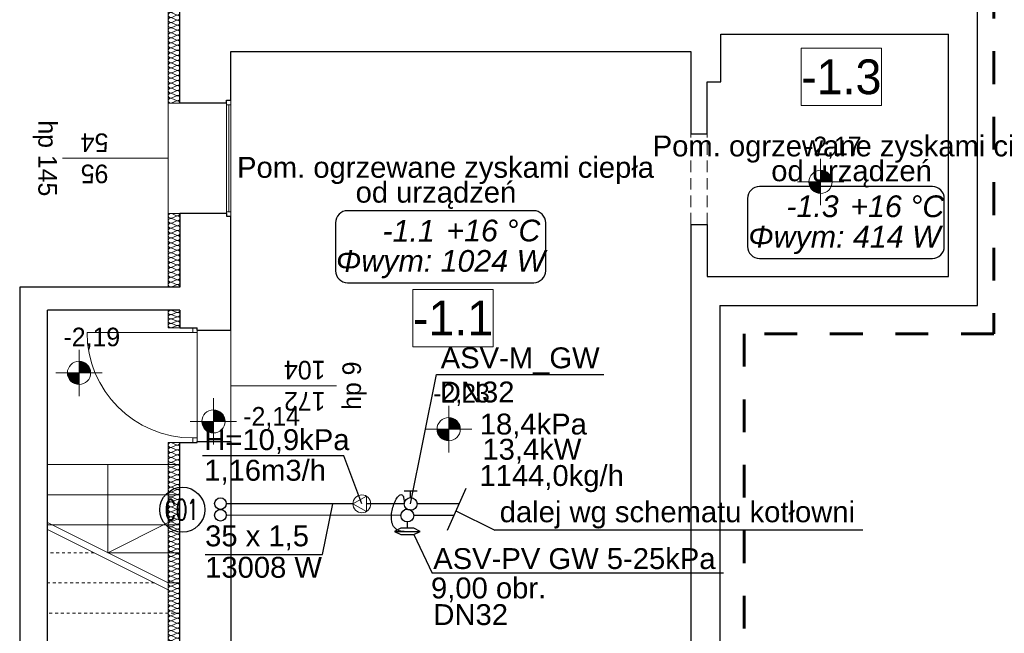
# Model space of a CAD drawing. Extents: x -497945 to -454853, y -17656 to 94650.
# Tile 5 of 62: x -489001 to -480521, y 314 to 5603. Entities that reach past the tile are written whole.
import ezdxf
from ezdxf.lldxf.tags import DXFTag

# ---------------------------------------------------------------- set-up
doc = ezdxf.new("R2010")
doc.units = 0
doc.header["$MEASUREMENT"] = 0
doc.set_wipeout_variables(frame=1)
for name, pattern in [('Dashed', [564.444447, 282.222223, -282.222223]), ('Hidden Line', [50, 25, -25]), ('Krawędzie ukryte', [150, 100, -50])]:
    doc.linetypes.add(name, pattern=pattern)
doc.layers.get('0').update_dxf_attribs({"color": 252})
for name, color, linetype in [('#opisy', 7, 'Continuous'), ('Inwent Izolacje', 252, 'Continuous'), ('INWENT RZĘDNE', 252, 'Continuous'), ('IS_Text_Armatury_Therm', 7, 'Continuous'), ('IS_Text_Konstrukcji', 7, 'Continuous')]:
    doc.layers.add(name, color=color, linetype=linetype)
for name, color, linetype, lineweight in [('Inwent Izolacje_Nr_Pióra__2', 252, 'Continuous', 13), ('INWENT OPISY_Nr_Pióra__21', 252, 'Continuous', 9), ('INWENT RZĘDNE_Nr_Pióra__21', 252, 'Continuous', 9), ('INWENT. DRZWI_Nr_Pióra__5', 252, 'Continuous', 13), ('INWENT. OKNA_Nr_Pióra__21', 252, 'Continuous', 9), ('INWENT. OKNA_Nr_Pióra__5', 252, 'Continuous', 13), ('INWENT.ŚCIANY_Nr_Pióra__1', 252, 'Continuous', 25), ('INWENT.ŚCIANY_Nr_Pióra__20', 252, 'Continuous', 60), ('INWENT.ŚCIANY_Nr_Pióra__21', 252, 'Continuous', 9), ('INWENT.ŚCIANY_Nr_Pióra__3', 252, 'Continuous', 13), ('Istniejące schody_Nr_Pióra__21', 252, 'Continuous', 9), ('Istniejące stropy_Nr_Pióra__5', 252, 'Continuous', 13), ('Urządzenia - Armatura', 7, 'Continuous', 9)]:
    doc.layers.add(name, color=color, linetype=linetype, lineweight=lineweight)
for name, color, linetype, true_color in [('IS_Armatura_Therm', 7, 'SOLID', 0x000000), ('IS_Grafika', 7, 'SOLID', 0x000000), ('IS_Opisy_działek_Therm', 7, 'SOLID', 0x000000), ('IS_Powrót', 5, 'DASH', 0x0000ff), ('IS_Zasilanie', 1, 'SOLID', 0xff0000)]:
    doc.layers.add(name, color=color, linetype=linetype, true_color=true_color)
doc.styles.add('GENERATED_STYLE_1', font='txt')
doc.styles.add('GENERATED_STYLE_3', font='txt')
doc.styles.add('GENERATED_STYLE_5', font='txt')
doc.styles.add('ROMANS', font='romans', dxfattribs={"width": 0.8})
doc.styles.get("Standard").update_dxf_attribs({"font": 'txt', "bigfont": 'BIGFONT.SHX'})
tags = doc.linetypes.add('DASH', pattern=[15, 10, -5]).pattern_tags.tags
tags[6:7] = [DXFTag(74, 4), DXFTag(75, 0), DXFTag(340, '0'), DXFTag(46, 0.0), DXFTag(50, 0.0), DXFTag(44, 0.0), DXFTag(45, 0.0)]
tags[4:5] = [DXFTag(74, 4), DXFTag(75, 0), DXFTag(340, '0'), DXFTag(46, 0.0), DXFTag(50, 0.0), DXFTag(44, 0.0), DXFTag(45, 0.0)]
tags = doc.linetypes.add('DASHDOT', pattern=[20, 10, -5, 0, -5]).pattern_tags.tags
tags[10:11] = [DXFTag(74, 4), DXFTag(75, 0), DXFTag(340, '0'), DXFTag(46, 0.0), DXFTag(50, 0.0), DXFTag(44, 0.0), DXFTag(45, 0.0)]
tags[8:9] = [DXFTag(74, 4), DXFTag(75, 0), DXFTag(340, '0'), DXFTag(46, 0.0), DXFTag(50, 0.0), DXFTag(44, 0.0), DXFTag(45, 0.0)]
tags[6:7] = [DXFTag(74, 4), DXFTag(75, 0), DXFTag(340, '0'), DXFTag(46, 0.0), DXFTag(50, 0.0), DXFTag(44, 0.0), DXFTag(45, 0.0)]
tags[4:5] = [DXFTag(74, 4), DXFTag(75, 0), DXFTag(340, '0'), DXFTag(46, 0.0), DXFTag(50, 0.0), DXFTag(44, 0.0), DXFTag(45, 0.0)]
tags = doc.linetypes.add('DASHDOTDOT', pattern=[25, 10, -5, 0, -5, 0, -5]).pattern_tags.tags
tags[14:15] = [DXFTag(74, 4), DXFTag(75, 0), DXFTag(340, '0'), DXFTag(46, 0.0), DXFTag(50, 0.0), DXFTag(44, 0.0), DXFTag(45, 0.0)]
tags[12:13] = [DXFTag(74, 4), DXFTag(75, 0), DXFTag(340, '0'), DXFTag(46, 0.0), DXFTag(50, 0.0), DXFTag(44, 0.0), DXFTag(45, 0.0)]
tags[10:11] = [DXFTag(74, 4), DXFTag(75, 0), DXFTag(340, '0'), DXFTag(46, 0.0), DXFTag(50, 0.0), DXFTag(44, 0.0), DXFTag(45, 0.0)]
tags[8:9] = [DXFTag(74, 4), DXFTag(75, 0), DXFTag(340, '0'), DXFTag(46, 0.0), DXFTag(50, 0.0), DXFTag(44, 0.0), DXFTag(45, 0.0)]
tags[6:7] = [DXFTag(74, 4), DXFTag(75, 0), DXFTag(340, '0'), DXFTag(46, 0.0), DXFTag(50, 0.0), DXFTag(44, 0.0), DXFTag(45, 0.0)]
tags[4:5] = [DXFTag(74, 4), DXFTag(75, 0), DXFTag(340, '0'), DXFTag(46, 0.0), DXFTag(50, 0.0), DXFTag(44, 0.0), DXFTag(45, 0.0)]
tags = doc.linetypes.add('SOLID', pattern=[10, 10, 0]).pattern_tags.tags
tags[6:7] = [DXFTag(74, 4), DXFTag(75, 0), DXFTag(340, '0'), DXFTag(46, 0.0), DXFTag(50, 0.0), DXFTag(44, 0.0), DXFTag(45, 0.0)]
tags[4:5] = [DXFTag(74, 4), DXFTag(75, 0), DXFTag(340, '0'), DXFTag(46, 0.0), DXFTag(50, 0.0), DXFTag(44, 0.0), DXFTag(45, 0.0)]

# ---------------------------------------------------------------- blocks, each defined once
blk = doc.blocks.new('Izolacja cieplna 14_226', base_point=(-522020.2, 32844.5))
at = {"layer": 'Inwent Izolacje_Nr_Pióra__2', "linetype": 'Continuous'}
for p, q in [((-522090.4, 32842.7), (-522050, 32825)), ((-522050, 32821.4), (-522090.4, 32803.7)), ((-522090.4, 32800.1), (-522050, 32782.3)), ((-522050, 32778.7), (-522090.4, 32761)), ((-522090.4, 32757.4), (-522050, 32739.7)), ((-522050, 32736.1), (-522090.4, 32718.3)), ((-522090.4, 32714.7), (-522050, 32697)), ((-522050, 32693.4), (-522090.4, 32675.7)), ((-522090.4, 32672.1), (-522050, 32654.3)), ((-522050, 32650.7), (-522090.4, 32633)), ((-522090.4, 32629.4), (-522050, 32611.7)), ((-522050, 32608.1), (-522090.4, 32590.3)), ((-522090.4, 32586.7), (-522050, 32569)), ((-522050, 32565.4), (-522090.4, 32547.7)), ((-522090.4, 32544.1), (-522050, 32526.3)), ((-522050, 32522.7), (-522090.4, 32505)), ((-522090.4, 32501.4), (-522050, 32483.7)), ((-522050, 32480.1), (-522090.4, 32462.3)), ((-522090.4, 32458.7), (-522050, 32441)), ((-522050, 32437.4), (-522090.4, 32419.7)), ((-522090.4, 32416.1), (-522050, 32398.3)), ((-522050, 32394.7), (-522090.4, 32377)), ((-522090.4, 32373.4), (-522050, 32355.7)), ((-522050, 32352.1), (-522090.4, 32334.3)), ((-522090.4, 32330.7), (-522050, 32313)), ((-522050, 32309.4), (-522090.4, 32291.7)), ((-522090.4, 32288.1), (-522050, 32270.3)), ((-522050, 32266.7), (-522090.4, 32249)), ((-522090.4, 32245.4), (-522050, 32227.7)), ((-522050, 32224.1), (-522090.4, 32206.3)), ((-522090.4, 32202.7), (-522050, 32185)), ((-522050, 32181.4), (-522090.4, 32163.7)), ((-522090.4, 32160.1), (-522050, 32142.3)), ((-522050, 32138.7), (-522090.4, 32121)), ((-522090.4, 32117.4), (-522050, 32099.7)), ((-522050, 32096.1), (-522090.4, 32078.3)), ((-522090.4, 32074.7), (-522050, 32057)), ((-522050, 32053.4), (-522090.4, 32035.7)), ((-522090.4, 32032.1), (-522050, 32014.3)), ((-522050, 32010.7), (-522090.4, 31993)), ((-522090.4, 31989.4), (-522050, 31971.7)), ((-522050, 31968.1), (-522090.4, 31950.3)), ((-522090.4, 31946.7), (-522050, 31929)), ((-522050, 31925.4), (-522090.4, 31907.7)), ((-522090.4, 31904.1), (-522050, 31886.3)), ((-522050, 31882.7), (-522090.4, 31865)), ((-522090.4, 31861.4), (-522050, 31843.7)), ((-522050, 31840.1), (-522090.4, 31822.3)), ((-522090.4, 31818.7), (-522050, 31801)), ((-522050, 31797.4), (-522090.4, 31779.7)), ((-522090.4, 31776.1), (-522050, 31758.3)), ((-522050, 31754.7), (-522090.4, 31737)), ((-522090.4, 31733.4), (-522050, 31715.7)), ((-522050, 31712.1), (-522090.4, 31694.3)), ((-522090.4, 31690.7), (-522050, 31673)), ((-522050, 31669.4), (-522090.4, 31651.7)), ((-522090.4, 31648.1), (-522050, 31630.3)), ((-522050, 31626.7), (-522090.4, 31609)), ((-522090.4, 31605.4), (-522050, 31587.7)), ((-522050, 31584.1), (-522090.4, 31566.3)), ((-522090.4, 31562.7), (-522050, 31545)), ((-522050, 31541.4), (-522090.4, 31523.7)), ((-522090.4, 31520.1), (-522050, 31502.3)), ((-522050, 31498.7), (-522090.4, 31481)), ((-522090.4, 31477.4), (-522050, 31459.7)), ((-522050, 31456.1), (-522090.4, 31438.3)), ((-522090.4, 31434.7), (-522050, 31417)), ((-522050, 31413.4), (-522090.4, 31395.7)), ((-522090.4, 31392.1), (-522050, 31374.3)), ((-522050, 31370.7), (-522090.4, 31353)), ((-522090.4, 31349.4), (-522050, 31331.7)), ((-522050, 31328.1), (-522090.4, 31310.3)), ((-522090.4, 31306.7), (-522050, 31289)), ((-522050, 31285.4), (-522090.4, 31267.7)), ((-522090.4, 31264.1), (-522050, 31246.3)), ((-522050, 31242.7), (-522090.4, 31225)), ((-522090.4, 31221.4), (-522050, 31203.7)), ((-522050, 31200.1), (-522090.4, 31182.3)), ((-522090.4, 31178.7), (-522050, 31161)), ((-522050, 31157.4), (-522090.4, 31139.7)), ((-522090.4, 31136.1), (-522050, 31118.3)), ((-522050, 31114.7), (-522090.4, 31097)), ((-522090.4, 31093.4), (-522050, 31075.7)), ((-522050, 31072.1), (-522090.4, 31054.3)), ((-522090.4, 31050.7), (-522050, 31033)), ((-522050, 31029.4), (-522090.4, 31011.7)), ((-522090.4, 31008.1), (-522050, 30990.3)), ((-522050, 30986.7), (-522090.4, 30969)), ((-522090.4, 30965.4), (-522050, 30947.7)), ((-522050, 30944.1), (-522090.4, 30926.3)), ((-522090.4, 30922.7), (-522050, 30905)), ((-522050, 30901.4), (-522090.4, 30883.7)), ((-522090.4, 30880.1), (-522050, 30862.3)), ((-522050, 30858.7), (-522090.4, 30841)), ((-522090.4, 30837.4), (-522050, 30819.7)), ((-522050, 30816.1), (-522090.4, 30798.3)), ((-522090.4, 30794.7), (-522050, 30777)), ((-522050, 30773.4), (-522090.4, 30755.7)), ((-522090.4, 30752.1), (-522050, 30734.3)), ((-522050, 30730.7), (-522090.4, 30713)), ((-522090.4, 30709.4), (-522050, 30691.7)), ((-522050, 30688.1), (-522090.4, 30670.3)), ((-522090.4, 30666.7), (-522050, 30649)), ((-522050, 30645.4), (-522090.4, 30627.7)), ((-522090.4, 30624.1), (-522050, 30606.3)), ((-522050, 30602.7), (-522090.4, 30585)), ((-522090.4, 30581.4), (-522050, 30563.7)), ((-522050, 30560.1), (-522090.4, 30542.3)), ((-522090.4, 30538.7), (-522050, 30521)), ((-522050, 30517.4), (-522090.4, 30499.7)), ((-522090.4, 30496.1), (-522050, 30478.3)), ((-522050, 30474.7), (-522090.4, 30457)), ((-522090.4, 30453.4), (-522050, 30435.7)), ((-522050, 30432.1), (-522090.4, 30414.3)), ((-522090.4, 30410.7), (-522050, 30393)), ((-522050, 30389.4), (-522090.4, 30371.7)), ((-522090.4, 30368.1), (-522050, 30350.3)), ((-522050, 30346.7), (-522090.4, 30329)), ((-522090.4, 30325.4), (-522050, 30307.7)), ((-522050, 30304.1), (-522090.4, 30286.3))]:
    blk.add_line(p, q, dxfattribs=at)
for centre, start_param, end_param in [((-522098.9, 32823.2), 2.728799, 6.695979), ((-522041.5, 32844.5), 5.870392, 7.853982), ((-522041.5, 32801.9), 5.870392, 9.837571), ((-522098.9, 32780.5), 2.728799, 6.695979), ((-522098.9, 32737.9), 2.728799, 6.695979), ((-522041.5, 32759.2), 5.870392, 9.837571), ((-522041.5, 32716.5), 5.870392, 9.837571), ((-522098.9, 32695.2), 2.728799, 6.695979), ((-522098.9, 32652.5), 2.728799, 6.695979), ((-522041.5, 32673.9), 5.870392, 9.837571), ((-522041.5, 32631.2), 5.870392, 9.837571), ((-522098.9, 32609.9), 2.728799, 6.695979), ((-522098.9, 32567.2), 2.728799, 6.695979), ((-522041.5, 32588.5), 5.870392, 9.837571), ((-522041.5, 32545.9), 5.870392, 9.837571), ((-522098.9, 32524.5), 2.728799, 6.695979), ((-522098.9, 32481.9), 2.728799, 6.695979), ((-522041.5, 32503.2), 5.870392, 9.837571), ((-522041.5, 32460.5), 5.870392, 9.837571), ((-522098.9, 32439.2), 2.728799, 6.695979), ((-522098.9, 32396.5), 2.728799, 6.695979), ((-522041.5, 32417.9), 5.870392, 9.837571), ((-522041.5, 32375.2), 5.870392, 9.837571), ((-522098.9, 32353.9), 2.728799, 6.695979), ((-522098.9, 32311.2), 2.728799, 6.695979), ((-522041.5, 32332.5), 5.870392, 9.837571), ((-522041.5, 32289.9), 5.870392, 9.837571), ((-522098.9, 32268.5), 2.728799, 6.695979), ((-522098.9, 32225.9), 2.728799, 6.695979), ((-522041.5, 32247.2), 5.870392, 9.837571), ((-522041.5, 32204.5), 5.870392, 9.837571), ((-522098.9, 32183.2), 2.728799, 6.695979), ((-522098.9, 32140.5), 2.728799, 6.695979), ((-522041.5, 32161.9), 5.870392, 9.837571), ((-522041.5, 32119.2), 5.870392, 9.837571), ((-522098.9, 32097.9), 2.728799, 6.695979), ((-522098.9, 32055.2), 2.728799, 6.695979), ((-522041.5, 32076.5), 5.870392, 9.837571), ((-522041.5, 32033.9), 5.870392, 9.837571), ((-522098.9, 32012.5), 2.728799, 6.695979), ((-522098.9, 31969.9), 2.728799, 6.695979), ((-522041.5, 31991.2), 5.870392, 9.837571), ((-522041.5, 31948.5), 5.870392, 9.837571), ((-522098.9, 31927.2), 2.728799, 6.695979), ((-522098.9, 31884.5), 2.728799, 6.695979), ((-522041.5, 31905.9), 5.870392, 9.837571), ((-522041.5, 31863.2), 5.870392, 9.837571), ((-522098.9, 31841.9), 2.728799, 6.695979), ((-522098.9, 31799.2), 2.728799, 6.695979), ((-522041.5, 31820.5), 5.870392, 9.837571), ((-522041.5, 31777.9), 5.870392, 9.837571), ((-522098.9, 31756.5), 2.728799, 6.695979), ((-522098.9, 31713.9), 2.728799, 6.695979), ((-522041.5, 31735.2), 5.870392, 9.837571), ((-522098.9, 31671.2), 2.728799, 6.695979), ((-522098.9, 31628.5), 2.728799, 6.695979), ((-522041.5, 31692.5), 5.870392, 9.837571), ((-522041.5, 31649.9), 5.870392, 9.837571), ((-522098.9, 31585.9), 2.728799, 6.695979), ((-522098.9, 31543.2), 2.728799, 6.695979), ((-522041.5, 31607.2), 5.870392, 9.837571), ((-522041.5, 31564.5), 5.870392, 9.837571), ((-522098.9, 31500.5), 2.728799, 6.695979), ((-522098.9, 31457.9), 2.728799, 6.695979), ((-522041.5, 31521.9), 5.870392, 9.837571), ((-522041.5, 31479.2), 5.870392, 9.837571), ((-522098.9, 31415.2), 2.728799, 6.695979), ((-522098.9, 31372.5), 2.728799, 6.695979), ((-522041.5, 31436.5), 5.870392, 9.837571), ((-522041.5, 31393.9), 5.870392, 9.837571), ((-522098.9, 31329.9), 2.728799, 6.695979), ((-522098.9, 31287.2), 2.728799, 6.695979), ((-522041.5, 31351.2), 5.870392, 9.837571), ((-522041.5, 31308.5), 5.870392, 9.837571), ((-522098.9, 31244.5), 2.728799, 6.695979), ((-522098.9, 31201.9), 2.728799, 6.695979), ((-522041.5, 31265.9), 5.870392, 9.837571), ((-522041.5, 31223.2), 5.870392, 9.837571), ((-522098.9, 31159.2), 2.728799, 6.695979), ((-522098.9, 31116.5), 2.728799, 6.695979), ((-522041.5, 31180.5), 5.870392, 9.837571), ((-522041.5, 31137.9), 5.870392, 9.837571), ((-522098.9, 31073.9), 2.728799, 6.695979), ((-522098.9, 31031.2), 2.728799, 6.695979), ((-522041.5, 31095.2), 5.870392, 9.837571), ((-522041.5, 31052.5), 5.870392, 9.837571), ((-522098.9, 30988.5), 2.728799, 6.695979), ((-522098.9, 30945.9), 2.728799, 6.695979), ((-522041.5, 31009.9), 5.870392, 9.837571), ((-522041.5, 30967.2), 5.870392, 9.837571), ((-522098.9, 30903.2), 2.728799, 6.695979), ((-522098.9, 30860.5), 2.728799, 6.695979), ((-522041.5, 30924.5), 5.870392, 9.837571), ((-522041.5, 30881.9), 5.870392, 9.837571), ((-522098.9, 30817.9), 2.728799, 6.695979), ((-522098.9, 30775.2), 2.728799, 6.695979), ((-522041.5, 30839.2), 5.870392, 9.837571), ((-522041.5, 30796.5), 5.870392, 9.837571), ((-522098.9, 30732.5), 2.728799, 6.695979), ((-522098.9, 30689.9), 2.728799, 6.695979), ((-522041.5, 30753.9), 5.870392, 9.837571), ((-522041.5, 30711.2), 5.870392, 9.837571), ((-522098.9, 30647.2), 2.728799, 6.695979), ((-522098.9, 30604.5), 2.728799, 6.695979), ((-522041.5, 30668.5), 5.870392, 9.837571), ((-522041.5, 30625.9), 5.870392, 9.837571), ((-522098.9, 30561.9), 2.728799, 6.695979), ((-522098.9, 30519.2), 2.728799, 6.695979), ((-522041.5, 30583.2), 5.870392, 9.837571), ((-522041.5, 30540.5), 5.870392, 9.837571), ((-522098.9, 30476.5), 2.728799, 6.695979), ((-522098.9, 30433.9), 2.728799, 6.695979), ((-522041.5, 30497.9), 5.870392, 9.837571), ((-522041.5, 30455.2), 5.870392, 9.837571), ((-522098.9, 30391.2), 2.728799, 6.695979), ((-522098.9, 30348.5), 2.728799, 6.695979), ((-522041.5, 30412.5), 5.870392, 9.837571), ((-522041.5, 30369.9), 5.870392, 9.837571), ((-522098.9, 30305.9), 2.728799, 6.695979), ((-522041.5, 30327.2), 5.870392, 9.837571), ((-522041.5, 30284.5), 1.570796, 3.554385)]:
    blk.add_ellipse(centre, major_axis=(0, -21.3), ratio=0.996929, start_param=start_param, end_param=end_param, dxfattribs=at)
blk = doc.blocks.new('Izolacja cieplna 14_227', base_point=(-522020.2, 33984.5))
at = {"layer": 'Inwent Izolacje_Nr_Pióra__2', "linetype": 'Continuous'}
for p, q in [((-522090.4, 33983), (-522050, 33967.4)), ((-522050, 33964.2), (-522090.4, 33948.6)), ((-522090.4, 33945.5), (-522050, 33929.9)), ((-522050, 33926.7), (-522090.4, 33911.1)), ((-522090.4, 33908), (-522050, 33892.4)), ((-522050, 33889.2), (-522090.4, 33873.6)), ((-522090.4, 33870.5), (-522050, 33854.9)), ((-522050, 33851.7), (-522090.4, 33836.1))]:
    blk.add_line(p, q, dxfattribs=at)
for centre, start_param, end_param in [((-522098.9, 33965.8), 1.158003, 5.125183), ((-522098.9, 33928.3), 1.158003, 5.125183), ((-522041.5, 33984.5), 4.299596, 6.283185), ((-522041.5, 33947), 4.299595, 8.266774), ((-522041.5, 33909.5), 4.299595, 8.266774), ((-522098.9, 33890.8), 1.158003, 5.125183), ((-522098.9, 33853.3), 1.158003, 5.125183), ((-522041.5, 33872), 4.299595, 8.266774), ((-522041.5, 33834.5), 0, 1.983589)]:
    blk.add_ellipse(centre, major_axis=(21.3, 0), ratio=0.881614, start_param=start_param, end_param=end_param, dxfattribs=at)
blk = doc.blocks.new('Izolacja cieplna 14_228', base_point=(-522020.2, 36724.5))
at = {"layer": 'Inwent Izolacje_Nr_Pióra__2', "linetype": 'Continuous'}
for p, q in [((-522090.4, 36722.7), (-522050, 36704.7)), ((-522050, 36701), (-522090.4, 36683)), ((-522090.4, 36679.3), (-522050, 36661.2)), ((-522050, 36657.6), (-522090.4, 36639.5)), ((-522090.4, 36635.9), (-522050, 36617.8)), ((-522050, 36614.2), (-522090.4, 36596.1)), ((-522090.4, 36592.5), (-522050, 36574.4)), ((-522050, 36570.8), (-522090.4, 36552.7)), ((-522090.4, 36549.1), (-522050, 36531)), ((-522050, 36527.4), (-522090.4, 36509.3)), ((-522090.4, 36505.7), (-522050, 36487.6)), ((-522050, 36484), (-522090.4, 36465.9)), ((-522090.4, 36462.3), (-522050, 36444.2)), ((-522050, 36440.6), (-522090.4, 36422.5)), ((-522090.4, 36418.9), (-522050, 36400.8)), ((-522050, 36397.1), (-522090.4, 36379.1)), ((-522090.4, 36375.4), (-522050, 36357.4)), ((-522050, 36353.7), (-522090.4, 36335.7)), ((-522090.4, 36332), (-522050, 36314)), ((-522050, 36310.3), (-522090.4, 36292.3)), ((-522090.4, 36288.6), (-522050, 36270.6)), ((-522050, 36266.9), (-522090.4, 36248.9)), ((-522090.4, 36245.2), (-522050, 36227.2)), ((-522050, 36223.5), (-522090.4, 36205.5)), ((-522090.4, 36201.8), (-522050, 36183.7)), ((-522050, 36180.1), (-522090.4, 36162)), ((-522090.4, 36158.4), (-522050, 36140.3)), ((-522050, 36136.7), (-522090.4, 36118.6)), ((-522090.4, 36115), (-522050, 36096.9)), ((-522050, 36093.3), (-522090.4, 36075.2)), ((-522090.4, 36071.6), (-522050, 36053.5)), ((-522050, 36049.9), (-522090.4, 36031.8)), ((-522090.4, 36028.2), (-522050, 36010.1)), ((-522050, 36006.5), (-522090.4, 35988.4)), ((-522090.4, 35984.8), (-522050, 35966.7)), ((-522050, 35963.1), (-522090.4, 35945)), ((-522090.4, 35941.4), (-522050, 35923.3)), ((-522050, 35919.6), (-522090.4, 35901.6)), ((-522090.4, 35897.9), (-522050, 35879.9)), ((-522050, 35876.2), (-522090.4, 35858.2)), ((-522090.4, 35854.5), (-522050, 35836.5)), ((-522050, 35832.8), (-522090.4, 35814.8)), ((-522090.4, 35811.1), (-522050, 35793.1)), ((-522050, 35789.4), (-522090.4, 35771.4))]:
    blk.add_line(p, q, dxfattribs=at)
for centre, start_param, end_param in [((-522098.9, 36702.8), 2.728799, 6.695979), ((-522041.5, 36724.5), 5.870392, 7.853982), ((-522098.9, 36659.4), 2.728799, 6.695979), ((-522098.9, 36616), 2.728799, 6.695979), ((-522041.5, 36681.1), 5.870392, 9.837571), ((-522041.5, 36637.7), 5.870392, 9.837571), ((-522098.9, 36572.6), 2.728799, 6.695979), ((-522098.9, 36529.2), 2.728799, 6.695979), ((-522041.5, 36594.3), 5.870392, 9.837571), ((-522041.5, 36550.9), 5.870392, 9.837571), ((-522098.9, 36485.8), 2.728799, 6.695979), ((-522098.9, 36442.4), 2.728799, 6.695979), ((-522041.5, 36507.5), 5.870392, 9.837571), ((-522041.5, 36464.1), 5.870392, 9.837571), ((-522098.9, 36399), 2.728799, 6.695979), ((-522041.5, 36420.7), 5.870392, 9.837571), ((-522041.5, 36377.3), 5.870392, 9.837571), ((-522098.9, 36355.6), 2.728799, 6.695979), ((-522098.9, 36312.2), 2.728799, 6.695979), ((-522041.5, 36333.9), 5.870392, 9.837571), ((-522041.5, 36290.4), 5.870392, 9.837571), ((-522098.9, 36268.7), 2.728799, 6.695979), ((-522098.9, 36225.3), 2.728799, 6.695979), ((-522041.5, 36247), 5.870392, 9.837571), ((-522041.5, 36203.6), 5.870392, 9.837571), ((-522098.9, 36181.9), 2.728799, 6.695979), ((-522098.9, 36138.5), 2.728799, 6.695979), ((-522041.5, 36160.2), 5.870392, 9.837571), ((-522041.5, 36116.8), 5.870392, 9.837571), ((-522098.9, 36095.1), 2.728799, 6.695979), ((-522098.9, 36051.7), 2.728799, 6.695979), ((-522041.5, 36073.4), 5.870392, 9.837571), ((-522041.5, 36030), 5.870392, 9.837571), ((-522098.9, 36008.3), 2.728799, 6.695979), ((-522098.9, 35964.9), 2.728799, 6.695979), ((-522041.5, 35986.6), 5.870392, 9.837571), ((-522041.5, 35943.2), 5.870392, 9.837571), ((-522098.9, 35921.5), 2.728799, 6.695979), ((-522098.9, 35878.1), 2.728799, 6.695979), ((-522041.5, 35899.8), 5.870392, 9.837571), ((-522041.5, 35856.4), 5.870392, 9.837571), ((-522098.9, 35834.7), 2.728799, 6.695979), ((-522098.9, 35791.2), 2.728799, 6.695979), ((-522041.5, 35812.9), 5.870392, 9.837571), ((-522041.5, 35769.5), 1.570796, 3.554385)]:
    blk.add_ellipse(centre, major_axis=(0, -21.7), ratio=0.979878, start_param=start_param, end_param=end_param, dxfattribs=at)
blk = doc.blocks.new('Izolacja cieplna 14_229', base_point=(-522020.2, 34819.5))
at = {"layer": 'Inwent Izolacje_Nr_Pióra__2', "linetype": 'Continuous'}
for p, q in [((-522090.4, 34817.8), (-522050, 34800.2)), ((-522050, 34796.6), (-522090.4, 34779)), ((-522090.4, 34775.4), (-522050, 34757.8)), ((-522050, 34754.3), (-522090.4, 34736.7)), ((-522090.4, 34733.1), (-522050, 34715.5)), ((-522050, 34711.9), (-522090.4, 34694.3)), ((-522090.4, 34690.8), (-522050, 34673.2)), ((-522050, 34669.6), (-522090.4, 34652)), ((-522090.4, 34648.4), (-522050, 34630.8)), ((-522050, 34627.3), (-522090.4, 34609.7)), ((-522090.4, 34606.1), (-522050, 34588.5)), ((-522050, 34584.9), (-522090.4, 34567.3)), ((-522090.4, 34563.8), (-522050, 34546.2)), ((-522050, 34542.6), (-522090.4, 34525)), ((-522090.4, 34521.4), (-522050, 34503.8)), ((-522050, 34500.3), (-522090.4, 34482.7)), ((-522090.4, 34479.1), (-522050, 34461.5)), ((-522050, 34457.9), (-522090.4, 34440.3)), ((-522090.4, 34436.8), (-522050, 34419.2)), ((-522050, 34415.6), (-522090.4, 34398)), ((-522090.4, 34394.4), (-522050, 34376.8)), ((-522050, 34373.3), (-522090.4, 34355.7)), ((-522090.4, 34352.1), (-522050, 34334.5)), ((-522050, 34330.9), (-522090.4, 34313.3)), ((-522090.4, 34309.8), (-522050, 34292.2)), ((-522050, 34288.6), (-522090.4, 34271)), ((-522090.4, 34267.4), (-522050, 34249.8)), ((-522050, 34246.3), (-522090.4, 34228.7)), ((-522090.4, 34225.1), (-522050, 34207.5)), ((-522050, 34203.9), (-522090.4, 34186.3))]:
    blk.add_line(p, q, dxfattribs=at)
for centre, start_param, end_param in [((-522098.9, 34798.4), 1.158003, 5.125183), ((-522098.9, 34756), 1.158003, 5.125183), ((-522041.5, 34819.5), 4.299596, 6.283185), ((-522041.5, 34777.2), 4.299595, 8.266774), ((-522098.9, 34713.7), 1.158003, 5.125183), ((-522098.9, 34671.4), 1.158003, 5.125183), ((-522041.5, 34734.9), 4.299595, 8.266774), ((-522041.5, 34692.5), 4.299595, 8.266774), ((-522098.9, 34629), 1.158003, 5.125183), ((-522098.9, 34586.7), 1.158003, 5.125183), ((-522041.5, 34650.2), 4.299595, 8.266774), ((-522041.5, 34607.9), 4.299595, 8.266774), ((-522098.9, 34544.4), 1.158003, 5.125183), ((-522098.9, 34502), 1.158003, 5.125183), ((-522041.5, 34565.5), 4.299595, 8.266774), ((-522041.5, 34523.2), 4.299595, 8.266774), ((-522098.9, 34459.7), 1.158003, 5.125183), ((-522098.9, 34417.4), 1.158003, 5.125183), ((-522041.5, 34480.9), 4.299595, 8.266774), ((-522041.5, 34438.5), 4.299595, 8.266774), ((-522098.9, 34375), 1.158003, 5.125183), ((-522098.9, 34332.7), 1.158003, 5.125183), ((-522041.5, 34396.2), 4.299595, 8.266774), ((-522041.5, 34353.9), 4.299595, 8.266774), ((-522098.9, 34290.4), 1.158003, 5.125183), ((-522098.9, 34248), 1.158003, 5.125183), ((-522041.5, 34311.5), 4.299595, 8.266774), ((-522041.5, 34269.2), 4.299595, 8.266774), ((-522098.9, 34205.7), 1.158003, 5.125183), ((-522041.5, 34226.9), 4.299595, 8.266774), ((-522041.5, 34184.5), 0, 1.983589)]:
    blk.add_ellipse(centre, major_axis=(21.3, 0), ratio=0.995244, start_param=start_param, end_param=end_param, dxfattribs=at)
blk = doc.blocks.new('Koty wysokościowe_114', base_point=(-522889, 33445))
at = {"layer": 'INWENT RZĘDNE_Nr_Pióra__21', "linetype": 'Continuous'}
for points in [[(-522889, 33445), (-522789, 33445), (-522796.6, 33483.3), (-522818.3, 33515.7), (-522850.7, 33537.4), (-522889, 33545)], [(-522889, 33445), (-522989, 33445), (-522981.4, 33406.7), (-522959.7, 33374.3), (-522927.2, 33352.6), (-522889, 33345)]]:
    blk.add_hatch(color=256, dxfattribs=at).paths.add_polyline_path(points, flags=0)
for p, q in [((-522889, 33245), (-522889, 33645)), ((-523089, 33445), (-522689, 33445))]:
    blk.add_line(p, q, dxfattribs=at)
blk.add_circle((-522889, 33445), 100, dxfattribs=at)
at = {"layer": 'INWENT RZĘDNE_Nr_Pióra__21', "insert": (-523022.9, 33645), "char_height": 160, "attachment_point": 7, "style": 'GENERATED_STYLE_1'}
blk.add_mtext('{-2,19}', dxfattribs=at)
blk = doc.blocks.new('Koty wysokościowe_116', base_point=(-521731.4, 33027.1))
at = {"layer": 'INWENT RZĘDNE_Nr_Pióra__21', "linetype": 'Continuous'}
for points in [[(-521731.4, 33027.1), (-521631.4, 33027.1), (-521639, 33065.3), (-521660.7, 33097.8), (-521693.1, 33119.4), (-521731.4, 33127.1)], [(-521731.4, 33027.1), (-521831.4, 33027.1), (-521823.8, 32988.8), (-521802.1, 32956.3), (-521769.7, 32934.7), (-521731.4, 32927.1)]]:
    blk.add_hatch(color=256, dxfattribs=at).paths.add_polyline_path(points, flags=0)
for p, q in [((-521731.4, 32827.1), (-521731.4, 33227.1)), ((-521931.4, 33027.1), (-521531.4, 33027.1))]:
    blk.add_line(p, q, dxfattribs=at)
blk.add_circle((-521731.4, 33027.1), 100, dxfattribs=at)
at = {"layer": 'INWENT RZĘDNE_Nr_Pióra__21', "insert": (-521474.2, 32961.1), "char_height": 160, "attachment_point": 7, "style": 'GENERATED_STYLE_1'}
blk.add_mtext('{-2,14}', dxfattribs=at)
blk = doc.blocks.new('Koty wysokościowe_117', base_point=(-519705.2, 32959.9))
at = {"layer": 'INWENT RZĘDNE_Nr_Pióra__21', "linetype": 'Continuous'}
for points in [[(-519705.2, 32959.9), (-519605.2, 32959.9), (-519612.8, 32998.1), (-519634.5, 33030.6), (-519667, 33052.3), (-519705.2, 33059.9)], [(-519705.2, 32959.9), (-519805.2, 32959.9), (-519797.6, 32921.6), (-519775.9, 32889.2), (-519743.5, 32867.5), (-519705.2, 32859.9)]]:
    blk.add_hatch(color=256, dxfattribs=at).paths.add_polyline_path(points, flags=0)
for p, q in [((-519705.2, 32759.9), (-519705.2, 33159.9)), ((-519905.2, 32959.9), (-519505.2, 32959.9))]:
    blk.add_line(p, q, dxfattribs=at)
blk.add_circle((-519705.2, 32959.9), 100, dxfattribs=at)
at = {"layer": 'INWENT RZĘDNE_Nr_Pióra__21', "insert": (-519839.2, 33159.9), "char_height": 160, "attachment_point": 7, "style": 'GENERATED_STYLE_1'}
blk.add_mtext('{-2,23}', dxfattribs=at)
blk = doc.blocks.new('Koty wysokościowe_118', base_point=(-516502, 35091.4))
at = {"layer": 'INWENT RZĘDNE_Nr_Pióra__21', "linetype": 'Continuous'}
for points in [[(-516502, 35091.4), (-516402, 35091.4), (-516409.7, 35129.6), (-516431.3, 35162.1), (-516463.8, 35183.8), (-516502, 35191.4)], [(-516502, 35091.4), (-516602, 35091.4), (-516594.4, 35053.1), (-516572.8, 35020.7), (-516540.3, 34999), (-516502, 34991.4)]]:
    blk.add_hatch(color=256, dxfattribs=at).paths.add_polyline_path(points, flags=0)
for p, q in [((-516502, 34891.4), (-516502, 35291.4)), ((-516702, 35091.4), (-516302, 35091.4))]:
    blk.add_line(p, q, dxfattribs=at)
blk.add_circle((-516502, 35091.4), 100, dxfattribs=at)
at = {"layer": 'INWENT RZĘDNE_Nr_Pióra__21', "insert": (-516636, 35291.4), "char_height": 160, "attachment_point": 7, "style": 'GENERATED_STYLE_1'}
blk.add_mtext('{-2,17}', dxfattribs=at)
blk = doc.blocks.new('A$C685E8C20')
at = {"layer": 'INWENT. DRZWI_Nr_Pióra__5', "color": 252, "linetype": 'Continuous'}
for p, q in [((210, 3510), (-700, 3510)), ((210, 3550), (210, 3510)), ((210, 3550), (250, 3550)), ((210, 3510), (250, 3510)), ((250, 3510), (250, 3550)), ((210, 2560), (210, 2600)), ((210, 2600), (250, 2600)), ((210, 2560), (250, 2560)), ((250, 2600), (250, 2560))]:
    blk.add_line(p, q, dxfattribs=at)
blk.add_arc((210, 3510), 910, 180, 270, dxfattribs=at)
at = {"layer": 'INWENT. OKNA_Nr_Pióra__5', "color": 252, "linetype": 'Continuous'}
for p, q in [((500, 5510), (540, 5510)), ((500, 5470), (500, 5510)), ((540, 5470), (500, 5470)), ((500, 4550), (500, 5470)), ((520, 5470), (520, 4550)), ((540, 5510), (540, 5470)), ((540, 4550), (540, 5470)), ((0, 5010), (-910, 5010)), ((500, 4550), (540, 4550)), ((500, 4510), (500, 4550)), ((540, 4510), (500, 4510)), ((540, 4550), (540, 4510)), ((540, 3050), (1450, 3050))]:
    blk.add_line(p, q, dxfattribs=at)
at = {"layer": 'INWENT.ŚCIANY_Nr_Pióra__1', "color": 252, "linetype": 'Continuous'}
for p, q in [((6970, 3740), (6970, 6680)), ((100, 5485), (100, 6340)), ((4760, 6080), (6720, 6080)), ((4760, 5670), (4760, 6080)), ((6720, 3990), (6720, 6080)), ((540, 5930), (4500, 5930)), ((540, 5510), (540, 5930)), ((4500, 5930), (4500, 5220)), ((4640, 5220), (4640, 5670)), ((4640, 5670), (4760, 5670)), ((500, 5485), (100, 5485)), ((500, 5485), (500, 5510)), ((500, 5510), (540, 5510)), ((4500, 5220), (4640, 5220)), ((500, 4535), (100, 4535)), ((100, 4535), (100, 3900)), ((500, 4535), (500, 4510)), ((500, 4510), (540, 4510)), ((540, 3530), (540, 4510)), ((4500, 4440), (4640, 4440)), ((4500, 4440), (4500, 510)), ((4640, 4440), (4640, 3990)), ((4640, 3990), (6720, 3990)), ((100, 3900), (-1280, 3900)), ((-1280, 3900), (-1280, 150)), ((4750, 3740), (6970, 3740)), ((4750, 3740), (4750, -1010)), ((100, 3700), (-1040, 3700)), ((-1040, 150), (-1040, 3700)), ((100, 3700), (100, 3550)), ((100, 3550), (250, 3550)), ((250, 3530), (250, 3550)), ((250, 3530), (540, 3530)), ((100, 100), (100, 2560)), ((100, 2560), (250, 2560)), ((250, 2570), (540, 2570)), ((250, 2560), (250, 2570)), ((540, 2570), (540, 510))]:
    blk.add_line(p, q, dxfattribs=at)
at = {"layer": 'INWENT.ŚCIANY_Nr_Pióra__20', "color": 252, "linetype": 'Dashed'}
for p, q in [((7110, 6496.8), (7110, 3496.8)), ((7110, 3496.8), (4960, 3496.8)), ((4960, 3496.8), (4960, -803.2))]:
    blk.add_line(p, q, dxfattribs=at)
at = {"layer": 'INWENT.ŚCIANY_Nr_Pióra__21', "color": 252, "linetype": 'Continuous'}
for p, q in [((0, 4535), (0, 5485)), ((540, 5510), (540, 4510)), ((250, 2570), (250, 3530)), ((540, 3530), (540, 2570))]:
    blk.add_line(p, q, dxfattribs=at)
at = {"layer": 'INWENT.ŚCIANY_Nr_Pióra__3', "color": 252, "linetype": 'Continuous'}
for p, q in [((0, 5485), (0, 6440)), ((100, 5485), (0, 5485)), ((0, 4535), (0, 3900)), ((100, 4535), (0, 4535)), ((0, 3700), (0, 3550)), ((0, 3550), (100, 3550)), ((0, 2560), (100, 2560)), ((0, 2560), (0, 0))]:
    blk.add_line(p, q, dxfattribs=at)
at = {"layer": 'Istniejące schody_Nr_Pióra__21', "color": 252, "linetype": 'Continuous'}
for p, q in [((100, 2370), (-1040, 2370)), ((-520, 2370), (-520, 1610)), ((100, 2110), (-1040, 2110)), ((0, 1350), (-1040, 1870)), ((-520, 1610), (0, 1870)), ((100, 1850), (-1040, 1850)), ((0, 1290), (-1040, 1810)), ((100, 1610), (-520, 1610)), ((100, 1350), (0, 1350))]:
    blk.add_line(p, q, dxfattribs=at)
at = {"layer": 'Istniejące schody_Nr_Pióra__21', "color": 252, "linetype": 'Hidden Line'}
for p, q in [((-640, 1610), (-1040, 1610)), ((-120, 1350), (-1040, 1350)), ((100, 1090), (-1040, 1090))]:
    blk.add_line(p, q, dxfattribs=at)
at = {"layer": 'Istniejące stropy_Nr_Pióra__5', "color": 252, "linetype": 'Krawędzie ukryte'}
for p, q in [((4500, 4440), (4500, 5220)), ((4640, 4440), (4640, 5220))]:
    blk.add_line(p, q, dxfattribs=at)
at = {"layer": 'Inwent Izolacje', "color": 252, "linetype": 'Continuous', "lineweight": 13}
for name, p in [('Izolacja cieplna 14_228', (100, 6440)), ('Izolacja cieplna 14_229', (100, 4535)), ('Izolacja cieplna 14_227', (100, 3700)), ('Izolacja cieplna 14_226', (100, 2560))]:
    blk.add_blockref(name, p, dxfattribs=at)
at = {"layer": 'INWENT RZĘDNE', "color": 252}
for name, p in [('Koty wysokościowe_118', (5618.1, 4806.8)), ('Koty wysokościowe_114', (-768.8, 3160.5)), ('Koty wysokościowe_117', (2415, 2675.3)), ('Koty wysokościowe_116', (388.8, 2742.5))]:
    blk.add_blockref(name, p, dxfattribs=at)
at = {"layer": 'INWENT. OKNA_Nr_Pióra__21', "color": 252, "linetype": 'Continuous', "char_height": 160, "attachment_point": 2, "style": 'GENERATED_STYLE_5'}
for s, insert, rotation in [('{hp 145}', (-959.4, 5010), 270), ('{hp 9}', (1499.4, 3050), 90)]:
    blk.add_mtext(s, dxfattribs=dict(at, insert=insert, rotation=rotation))
at = {"layer": 'INWENT. OKNA_Nr_Pióra__21', "color": 252, "linetype": 'Continuous', "char_height": 160, "width": 709.227, "attachment_point": 2, "rotation": 180, "line_spacing_factor": 1.007581, "style": 'GENERATED_STYLE_5'}
for s, insert in [('{95\\P54}', (-635, 4795.8)), ('{172\\P104}', (1175, 2835.8))]:
    blk.add_mtext(s, dxfattribs=dict(at, insert=insert))
at = {"color": 252, "linetype": 'Continuous', "ltscale": 2070309.264659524}
blk.add_wipeout([(5450.4, 5960.8), (6142.2, 5960.8), (6142.2, 5466.6), (5450.4, 5466.6)], dxfattribs=at).dxf.layer = 'INWENT OPISY_Nr_Pióra__21'
at = {"color": 252, "linetype": 'Continuous', "ltscale": 2083091.793055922}
blk.add_wipeout([(2107.1, 3880.5), (2798.9, 3880.5), (2798.9, 3386.4), (2107.1, 3386.4)], dxfattribs=at).dxf.layer = 'INWENT OPISY_Nr_Pióra__21'
at = {"layer": 'INWENT OPISY_Nr_Pióra__21', "color": 252, "linetype": 'Continuous', "flags": 128}
for points in [[(5450.4, 5960.8), (6142.2, 5960.8), (6142.2, 5466.6), (5450.4, 5466.6)], [(2107.1, 3880.5), (2798.9, 3880.5), (2798.9, 3386.4), (2107.1, 3386.4)]]:
    blk.add_lwpolyline(points, close=True, dxfattribs=at)
at = {"layer": 'INWENT OPISY_Nr_Pióra__21', "color": 252, "linetype": 'Continuous', "char_height": 300, "attachment_point": 8, "style": 'GENERATED_STYLE_3'}
for s, insert in [('{-1.3 }', (5796.3, 5558.6)), ('{-1.1 }', (2453, 3483.5))]:
    blk.add_mtext(s, dxfattribs=dict(at, insert=insert))

msp = doc.modelspace()

# ---------------------------------------------------------------- block references
msp.add_blockref('A$C685E8C20', (-487721.2, -601.9))

# ---------------------------------------------------------------- next in the draw order: linework, layer by layer
at = {"layer": '#opisy', "color": 0, "linetype": 'Continuous'}
msp.add_circle((-487600.8, 1379.4), 194, dxfattribs=at)
at = {"layer": 'IS_Armatura_Therm', "color": 1, "ltscale": 10, "true_color": 0xff0000}
for p, q in [((-485578.9, 1539.2), (-485688.9, 1539.2)), ((-485633.9, 1484.2), (-485633.9, 1539.2))]:
    msp.add_line(p, q, dxfattribs=at)
at = {"layer": 'IS_Armatura_Therm', "color": 5, "ltscale": 10, "true_color": 0x0000ff}
for p, q in [((-485662.8, 1274.2), (-485662.8, 1219.2)), ((-485717.8, 1219.3), (-485772.8, 1191.8)), ((-485772.8, 1191.8), (-485552.8, 1191.7)), ((-485772.8, 1191.8), (-485717.8, 1164.3)), ((-485607.8, 1219.2), (-485717.8, 1219.3)), ((-485552.8, 1191.7), (-485607.8, 1219.2)), ((-485607.8, 1164.2), (-485552.8, 1191.7)), ((-485717.8, 1164.3), (-485607.8, 1164.2))]:
    msp.add_line(p, q, dxfattribs=at)
at = {"layer": 'IS_Armatura_Therm', "color": 1, "ltscale": 10, "true_color": 0xff0000}
msp.add_ellipse((-485633.9, 1429.2), major_axis=(55, 0), ratio=1, dxfattribs=at)
at = {"layer": 'IS_Armatura_Therm', "color": 5, "ltscale": 10, "true_color": 0x0000ff}
msp.add_ellipse((-485662.7, 1329.2), major_axis=(55, 0), ratio=1, dxfattribs=at)
at = {"layer": 'IS_Armatura_Therm', "ltscale": 10}
msp.add_open_spline([(-485690.3, 1191.7), (-485709.3, 1191.8), (-485745.2, 1197.2), (-485784.4, 1233.1), (-485799.9, 1281.2), (-485800.9, 1333.7), (-485791.4, 1387), (-485775.5, 1436.7), (-485754.3, 1476), (-485736.1, 1504.6), (-485704.3, 1514.2), (-485688.9, 1473.6), (-485688.9, 1448.1), (-485688.9, 1429.2)], degree=3, knots=[0, 0, 0, 0, 56.976853, 103.553767, 151.501034, 204.350104, 259.878921, 313.504726, 359.862989, 393.87016, 414.475965, 441.931734, 498.661492, 498.661492, 498.661492, 498.661492], dxfattribs=at)
at = {"layer": 'IS_Grafika', "ltscale": 10}
for centre in [(-487272, 1431.6), (-487272, 1331.6)]:
    msp.add_ellipse(centre, major_axis=(50, 0), ratio=1, dxfattribs=at)
at = {"layer": 'IS_Opisy_działek_Therm', "ltscale": 10}
for p, q in [((-485633.9, 1429.2), (-485411.5, 2543.3)), ((-485411.5, 2543.3), (-483969.4, 2543.3)), ((-486209.7, 1842.6), (-487426.9, 1842.6)), ((-486053.9, 1430), (-486209.7, 1842.6)), ((-485159, 1562.9), (-485318.6, 1200.3)), ((-486392.2, 994.4), (-486305.1, 1430.4)), ((-485243.6, 1370.7), (-484907.8, 1204)), ((-481738.1, 1204), (-484907.8, 1204)), ((-485607.8, 1164.2), (-485448.2, 833)), ((-487404, 994.4), (-486392.2, 994.4)), ((-482938.9, 833), (-485448.2, 833))]:
    msp.add_line(p, q, dxfattribs=at)
at = {"layer": 'IS_Powrót', "color": 5, "linetype": 'DASHDOT', "lineweight": 30, "ltscale": 10}
for p, q in [((-485717.7, 1330.1), (-487222, 1331)), ((-485261.6, 1329.8), (-485607.7, 1330))]:
    msp.add_line(p, q, dxfattribs=at)
at = {"layer": 'IS_Text_Konstrukcji', "color": 18, "linetype": 'SOLID', "ltscale": 10, "true_color": 0x000000}
for points in [[(-482629, 3545.2), (-481140.7, 3545.2, 0.414214), (-481037.4, 3648.5), (-481037.4, 4061.9, 0.414214), (-481140.7, 4165.2), (-482629, 4165.2, 0.414214), (-482732.4, 4061.9), (-482732.4, 3648.5, 0.414214), (-482629, 3545.2)], [(-486177.6, 3336.2), (-484574.3, 3336.2, 0.414214), (-484471, 3439.5), (-484471, 3852.9, 0.414214), (-484574.3, 3956.2), (-486177.6, 3956.2, 0.414214), (-486281, 3852.9), (-486281, 3439.5, 0.414214), (-486177.6, 3336.2)]]:
    msp.add_lwpolyline(points, format="xyb", dxfattribs=at)
at = {"layer": 'IS_Zasilanie', "color": 1, "linetype": 'DASHDOTDOT', "lineweight": 30, "ltscale": 10}
for p, q in [((-486130.4, 1430.3), (-487222, 1431)), ((-485688.9, 1430), (-486015.4, 1430.2)), ((-485217.6, 1429.7), (-485578.9, 1430))]:
    msp.add_line(p, q, dxfattribs=at)
at = {"layer": 'Urządzenia - Armatura'}
for p, q in [((-486015.4, 1496.7), (-486130.9, 1430)), ((-486015.4, 1363.3), (-486015.4, 1496.7)), ((-486130.9, 1430), (-486015.4, 1363.3))]:
    msp.add_line(p, q, dxfattribs=at)
msp.add_circle((-486053.9, 1430), 77, dxfattribs=at)

# ---------------------------------------------------------------- next in the draw order: texts
at = {"layer": '#opisy', "color": 3, "style": 'ROMANS', "width": 0.6}
msp.add_text('CO1', height=176.4, dxfattribs=at).set_placement((-487751.6, 1290.7))
at = {"layer": 'IS_Opisy_działek_Therm', "ltscale": 10, "char_height": 180}
for s, insert, attachment_point in [('\\fArial|b0|i0;H=10,9kPa', (-487411.6, 1859.6), 7), ('\\fArial|b0|i0;1,16m3/h', (-487411.6, 1595.9), 7), ('\\fArial|b0|i0;dalej wg schematu kot\\fArial|b0|i0|c238;łowni', (-481806.4, 1217), 9), ('\\fArial|b0|i0;35 x 1,5', (-487404, 1030.4), 7), ('\\fArial|b0|i0;13008 W', (-487404, 972.8), 1)]:
    msp.add_mtext(s, dxfattribs=dict(at, insert=insert, attachment_point=attachment_point))
at = {"layer": 'IS_Text_Armatury_Therm', "color": 18, "linetype": 'SOLID', "ltscale": 10, "true_color": 0x000000, "char_height": 180, "attachment_point": 9}
for s, insert in [('\\fArial|b0|i0;Pom. ogrzewane zyskami ciep\\fArial|b0|i0|c238;ła', (-479957.7, 4370.5)), ('\\fArial|b0|i0;Pom. ogrzewane zyskami ciep\\fArial|b0|i0|c238;ła', (-483537.6, 4186)), ('\\fArial|b0|i0;od urz\\fArial|b0|i0|c238;ądzeń', (-481144.4, 4156.1)), ('\\fArial|b0|i0;od urz\\fArial|b0|i0|c238;ądzeń', (-484724.2, 3971.7)), ('\\fArial|b0|i0;ASV-M_GW', (-484006.3, 2546.4)), ('\\fArial|b0|i0;DN32  ', (-484739.8, 2301.5)), ('\\fArial|b0|i0;18,4kPa  ', (-484116.3, 1994.1)), ('\\fArial|b0|i0;13,4kW  ', (-484163.5, 1776.9)), ('\\fArial|b0|i0;1144,0kg/h  ', (-483797.7, 1529.6)), ('\\fArial|b0|i0;ASV-PV GW 5-25kPa', (-483008.1, 865.4)), ('\\fArial|b0|i0;9,00 obr.', (-484466.3, 581.4)), ('\\fArial|b0|i0;DN32  ', (-484795.3, 382.6))]:
    msp.add_mtext(s, dxfattribs=dict(at, insert=insert))
at = {"layer": 'IS_Text_Konstrukcji', "color": 18, "linetype": 'SOLID', "ltscale": 10, "true_color": 0x000000, "char_height": 187.2}
for s, insert, attachment_point in [('\\fArial|b0|i1;-1.3', (-481947.4, 3898.4), 9), ('\\fArial|b0|i1;+16 °C', (-481847.4, 3898.4), 7), ('\\fArial|b0|i1;-1.1', (-485426, 3689.4), 9), ('\\fArial|b0|i1;+16 °C', (-485326, 3689.4), 7), ('\\fArial|b0|i1;Φwym: 414 W', (-481897.4, 3826.4), 2), ('\\fArial|b0|i1;Φwym: 1024 W', (-485376, 3617.4), 2)]:
    msp.add_mtext(s, dxfattribs=dict(at, insert=insert, attachment_point=attachment_point))

doc.saveas('drawing.dxf')
